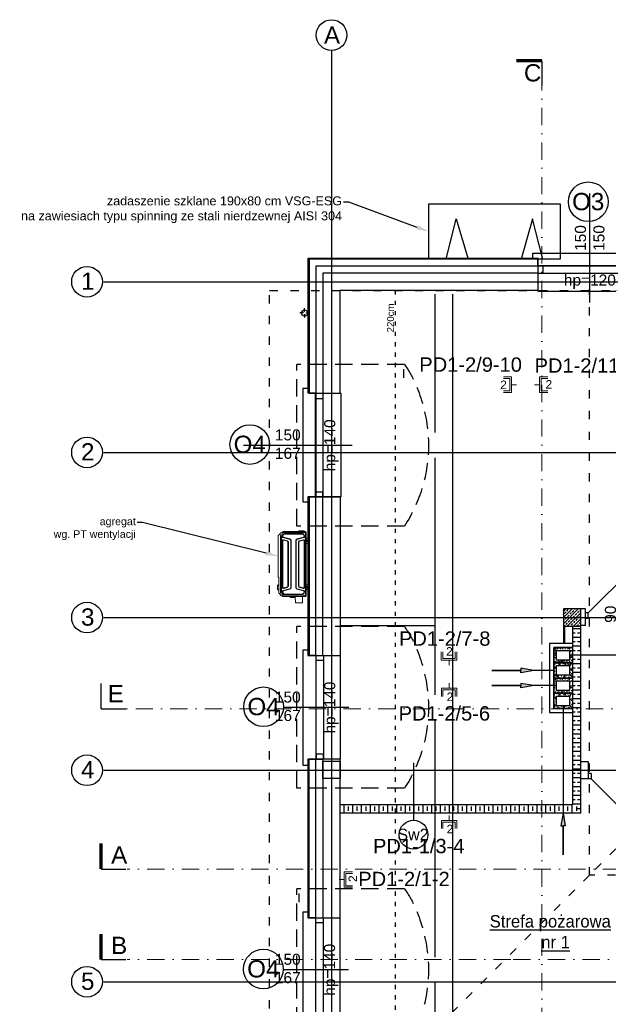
# Model space of a CAD drawing. Header units: millimetres. Extents: x -7023 to 53801, y 9849 to 33561.
# Tile 130 of 256: x 14236 to 15088, y 15809 to 17234. Entities that reach past the tile are written whole.
import ezdxf
from ezdxf.enums import TextEntityAlignment as Align

# ---------------------------------------------------------------- set-up
doc = ezdxf.new("R2010")
doc.units = ezdxf.units.MM
for name, pattern in [('ACAD_ISO03W100', [30, 12, -18]), ('DASHDOT', [1, 0.5, -0.25, 0, -0.25]), ('DASHED2', [0.375, 0.25, -0.125])]:
    doc.linetypes.add(name, pattern=pattern)
doc.layers.add('.IE_podklad', color=252, linetype='Continuous')
doc.layers.add('IE_LAN', color=5, linetype='Continuous', lineweight=9)
doc.styles.add('Arial', font='arial.ttf', dxfattribs={"height": 125})
doc.styles.add('MtX_Arial_2', font='txt')
doc.styles.add('Opisowy', font='arial.ttf')
doc.styles.get("Standard").update_dxf_attribs({"font": 'arial.ttf'})
doc.linetypes.add('ZIGZAG', pattern='A,0.00254,-5.08,[131,ltypeshp.shx,S=5.08,R=0,X=-5.08,Y=0],-10.16,[131,ltypeshp.shx,S=5.08,R=180,X=5.08,Y=0],-5.08', length=20.32254)

# ---------------------------------------------------------------- blocks, each defined once
blk = doc.blocks.new('*U62')
at = {"layer": 'IE_LAN', "lineweight": 20}
for p, q in [((-13644.9, -15940.4), (-13644.9, -15928.5)), ((-13642.6, -15938), (-13642.6, -15928.5)), ((-13624.7, -15938), (-13624.7, -15928.5)), ((-13622.5, -15940.4), (-13622.5, -15928.5)), ((-13622.5, -15940.4), (-13644.9, -15940.4)), ((-13624.7, -15938), (-13642.6, -15938)), ((-13633.7, -15947.6), (-13633.7, -15940.4))]:
    blk.add_line(p, q, dxfattribs=at)
at = {"layer": 'IE_LAN', "ltscale": 25, "insert": (-13638, -15921.5), "char_height": 12.39, "attachment_point": 1}
blk.add_mtext_dynamic_manual_height_columns('{\\C256;2}', width=0.263, gutter_width=62, heights=[-12.4], dxfattribs=at)
blk = doc.blocks.new('*U65')
at = {"layer": 'IE_LAN', "lineweight": 20}
for p, q in [((-13644.9, -15940.4), (-13644.9, -15928.5)), ((-13642.6, -15938), (-13642.6, -15928.5)), ((-13624.7, -15938), (-13624.7, -15928.5)), ((-13622.5, -15940.4), (-13622.5, -15928.5)), ((-13622.5, -15940.4), (-13644.9, -15940.4)), ((-13624.7, -15938), (-13642.6, -15938)), ((-13633.7, -15947.6), (-13633.7, -15940.4))]:
    blk.add_line(p, q, dxfattribs=at)
at = {"layer": 'IE_LAN', "ltscale": 25, "insert": (-13630.1, -15934.1), "char_height": 12.39, "attachment_point": 1, "rotation": 180}
blk.add_mtext_dynamic_manual_height_columns('{\\C256;2}', width=0.263, gutter_width=62, heights=[-12.4], dxfattribs=at)
blk = doc.blocks.new('*U66')
at = {"layer": 'IE_LAN', "lineweight": 20}
for p, q in [((-13644.9, -15940.4), (-13644.9, -15928.5)), ((-13642.6, -15938), (-13642.6, -15928.5)), ((-13624.7, -15938), (-13624.7, -15928.5)), ((-13622.5, -15940.4), (-13622.5, -15928.5)), ((-13622.5, -15940.4), (-13644.9, -15940.4)), ((-13624.7, -15938), (-13642.6, -15938)), ((-13633.7, -15947.6), (-13633.7, -15940.4))]:
    blk.add_line(p, q, dxfattribs=at)
at = {"layer": 'IE_LAN', "ltscale": 25, "insert": (-13640.4, -15931.8), "char_height": 12.39, "attachment_point": 1, "rotation": 90}
blk.add_mtext_dynamic_manual_height_columns('{\\C256;2}', width=0.263, gutter_width=62, heights=[-12.4], dxfattribs=at)
blk = doc.blocks.new('*U67')
at = {"layer": 'IE_LAN', "lineweight": 20}
for p, q in [((-13644.9, -15940.4), (-13644.9, -15928.5)), ((-13642.6, -15938), (-13642.6, -15928.5)), ((-13624.7, -15938), (-13624.7, -15928.5)), ((-13622.5, -15940.4), (-13622.5, -15928.5)), ((-13622.5, -15940.4), (-13644.9, -15940.4)), ((-13624.7, -15938), (-13642.6, -15938)), ((-13633.7, -15947.6), (-13633.7, -15940.4))]:
    blk.add_line(p, q, dxfattribs=at)
at = {"layer": 'IE_LAN', "ltscale": 25, "insert": (-13627.7, -15923.9), "char_height": 12.39, "attachment_point": 1, "rotation": 270}
blk.add_mtext_dynamic_manual_height_columns('{\\C256;2}', width=0.263, gutter_width=62, heights=[-12.4], dxfattribs=at)

msp = doc.modelspace()

# ---------------------------------------------------------------- hatches: boundary and pattern name
at = {"layer": '.IE_podklad'}
h = msp.add_hatch(dxfattribs=at)
h.set_pattern_fill('AR-SAND', color=256, scale=0.1)
h.set_pattern_definition([(37.5, (-1778.1266, 27134.9415), (-0.1600031, 4.8941324), [0, -3.8608, 0, -4.318, 0, -4.1275]), (7.5, (-1778.1266, 27134.9415), (4.4952328, 7.168251), [0, -2.0828, 0, -3.4798, 0, -1.3335]), (327.5, (-1781.2508, 27134.9415), (7.9099237, 0.01437185), [0, -1.27, 0, -4.572, 0, -5.969]), (317.5, (-1781.251, 27134.9415), (7.6355645, 2.2292932), [0, -0.635, 0, -2.9972, 0, -3.429])])
h.paths.add_polyline_path([(15035.9, 16325.2), (15008.9, 16325.2), (15008.9, 16303.2), (15035.9, 16303.2)])
h.paths.add_polyline_path([(15031.9, 16321.2), (15031.9, 16307.2), (15012.9, 16307.2), (15012.9, 16321.2)], flags=16)
h.paths.add_polyline_path([(15035.9, 16303.2), (15008.9, 16303.2), (15008.9, 16281.2), (15035.9, 16281.2)])
h.paths.add_polyline_path([(15031.9, 16299.2), (15031.9, 16285.2), (15012.9, 16285.2), (15012.9, 16299.2)], flags=16)
h = msp.add_hatch(color=256, dxfattribs=at)
h.dxf.hatch_style = 1
h.paths.add_polyline_path([(14961.3, 16292.2), (14961.3, 16288.9), (14979.9, 16292.2), (14961.3, 16295.5)])
h = msp.add_hatch(color=256, dxfattribs=at)
h.dxf.hatch_style = 1
h.paths.add_polyline_path([(14961.3, 16270.2), (14961.3, 16266.9), (14979.9, 16270.2), (14961.3, 16273.5)])
h = msp.add_hatch(dxfattribs=at)
h.set_pattern_fill('AR-SAND', color=256, scale=0.1)
h.set_pattern_definition([(37.5, (-1778.1266, 27090.9415), (-0.1600031, 4.8941324), [0, -3.8608, 0, -4.318, 0, -4.1275]), (7.5, (-1778.1266, 27090.9415), (4.4952328, 7.168251), [0, -2.0828, 0, -3.4798, 0, -1.3335]), (327.5, (-1781.2508, 27090.9415), (7.9099237, 0.01437185), [0, -1.27, 0, -4.572, 0, -5.969]), (317.5, (-1781.251, 27090.9415), (7.6355645, 2.2292932), [0, -0.635, 0, -2.9972, 0, -3.429])])
h.paths.add_polyline_path([(15035.9, 16281.2), (15008.9, 16281.2), (15008.9, 16259.2), (15035.9, 16259.2)])
h.paths.add_polyline_path([(15031.9, 16277.2), (15031.9, 16263.2), (15012.9, 16263.2), (15012.9, 16277.2)], flags=16)
h.paths.add_polyline_path([(15035.9, 16259.2), (15008.9, 16259.2), (15008.9, 16237.2), (15035.9, 16237.2)])
h.paths.add_polyline_path([(15031.9, 16255.2), (15031.9, 16241.2), (15012.9, 16241.2), (15012.9, 16255.2)], flags=16)
h = msp.add_hatch(color=256, dxfattribs=at)
h.dxf.hatch_style = 1
h.paths.add_polyline_path([(15022.4, 16067.1), (15025.6, 16067.1), (15022.4, 16085.6), (15019.1, 16067.1)])

# ---------------------------------------------------------------- linework, layer by layer
at = {"layer": '.IE_podklad', "ltscale": 25}
for p, q in [((14687.4, 17190), (14687.4, 15097.9)), ((14357.9, 16854.7), (17656.9, 16854.7)), ((14357.9, 16607.7), (17656.9, 16607.7)), ((14357.9, 16368.7), (17340.5, 16368.7)), ((14354, 16236.4), (14354, 16273.4)), ((14357.9, 16147.7), (17656.9, 16147.7)), ((14357.9, 15841.7), (17656.9, 15841.7))]:
    msp.add_line(p, q, dxfattribs=at)
at = {"layer": '.IE_podklad', "linetype": 'ByBlock', "lineweight": -2}
for p, q in [((14712.6, 16969.8), (14704.6, 16969.8)), ((14414.2, 16506.3), (14406.2, 16506.3))]:
    msp.add_line(p, q, dxfattribs=at)
at = {"layer": '.IE_podklad', "linetype": 'ByBlock'}
for p, q in [((14828.3, 16887.2), (14828.3, 16967.2)), ((14828.3, 16967.2), (15018.3, 16967.2)), ((15018.3, 16967.2), (15018.3, 16887.2)), ((14853.3, 16887.2), (14867.5, 16945.7)), ((14867.5, 16945.7), (14885.1, 16887.2)), ((14977.9, 16945.7), (14961.6, 16887.2)), ((14993.3, 16887.2), (14977.9, 16945.7)), ((15018.3, 16887.2), (14828.3, 16887.2))]:
    msp.add_line(p, q, dxfattribs=at)
at = {"layer": '.IE_podklad'}
for p, q in [((14653.4, 16883.7), (14653.4, 16888.7)), ((14653.4, 16888.7), (14985.7, 16888.7)), ((14985.7, 16887.2), (14654.9, 16887.2)), ((14654.9, 16887.2), (14654.9, 16693.2)), ((14985.7, 16888.7), (14985.7, 16887.2)), ((14653.4, 16693.2), (14653.4, 16883.7)), ((14985.7, 16867.2), (14674.9, 16867.2)), ((14674.9, 16867.2), (14674.9, 16693.2)), ((14985.7, 16867.2), (14674.9, 16867.2)), ((14985.7, 16867.2), (14985.7, 16842.2)), ((14699.9, 16693.2), (14699.9, 16842.2)), ((14985.7, 16842.2), (14699.9, 16842.2)), ((14837.4, 16636.3), (14837.4, 16836.7)), ((14862.4, 16836.7), (14862.4, 15797.7)), ((14791.5, 16728.2), (14791.5, 16715.7)), ((14654.9, 16693.2), (14653.4, 16693.2)), ((14674.9, 16693.2), (14699.9, 16693.2)), ((14837.4, 16256.9), (14837.4, 16599.9)), ((14654.9, 16543.2), (14652.9, 16543.2)), ((14652.9, 16543.2), (14652.9, 16313.7)), ((14674.9, 16543.2), (14654.9, 16543.2)), ((14654.9, 16543.2), (14654.9, 16313.7)), ((14674.9, 16313.7), (14674.9, 16543.2)), ((14674.9, 16543.2), (14699.9, 16543.2)), ((14699.9, 16543.2), (14699.9, 16313.7)), ((15058.9, 16375.5), (15152.9, 16469.5)), ((15035.9, 16381.2), (15022.9, 16381.2)), ((15022.9, 16381.2), (15022.9, 16356.2)), ((15047.9, 16381.2), (15022.9, 16381.2)), ((15022.9, 16381.2), (15022.9, 16356.2)), ((15022.9, 16377.7), (15026.4, 16381.2)), ((15022.9, 16368.7), (15035.4, 16381.2)), ((15022.9, 16359.7), (15044.3, 16381.2)), ((15022.9, 16373.2), (15023.2, 16373.5)), ((15024.3, 16374.6), (15026.6, 16376.9)), ((15027.7, 16378), (15029.9, 16380.3)), ((15028.3, 16356.2), (15047.9, 16375.7)), ((15028.8, 16370.2), (15031.1, 16372.4)), ((15032.2, 16373.5), (15034.4, 16375.8)), ((15035.5, 16376.9), (15037.8, 16379.1)), ((15054.9, 16381.2), (15035.9, 16381.2)), ((15036.7, 16369), (15038.9, 16371.3)), ((15038.9, 16380.3), (15039.9, 16381.2)), ((15040, 16372.4), (15042.3, 16374.6)), ((15043.4, 16375.8), (15045.6, 16378)), ((15046.8, 16379.1), (15047.9, 16380.2)), ((15047.9, 16356.2), (15047.9, 16381.2)), ((15054.9, 16357.2), (15054.9, 16381.2)), ((15058.9, 16375.5), (15054.9, 16375.5)), ((15054.9, 16367.5), (15054.9, 16375.5)), ((15058.9, 16367.5), (15058.9, 16375.5)), ((15022.9, 16364.2), (15024.3, 16365.7)), ((15023.8, 16356.2), (15025.4, 16357.8)), ((15025.4, 16366.8), (15027.7, 16369)), ((15026.6, 16358.9), (15028.8, 16361.2)), ((15029.9, 16362.3), (15032.2, 16364.5)), ((15033.3, 16365.7), (15035.5, 16367.9)), ((15034.4, 16357.8), (15036.7, 16360.1)), ((15037.3, 16356.2), (15047.9, 16366.8)), ((15037.8, 16361.2), (15040, 16363.4)), ((15041.2, 16364.5), (15043.4, 16366.8)), ((15042.3, 16356.7), (15044.5, 16358.9)), ((15044.5, 16367.9), (15046.8, 16370.2)), ((15045.6, 16360.1), (15047.9, 16362.3)), ((15046.3, 16356.2), (15047.9, 16357.8)), ((15047.9, 16235.7), (15047.9, 16357.2)), ((15054.9, 16357.2), (15047.9, 16357.2)), ((15058.9, 16367.5), (15054.9, 16367.5)), ((14837.4, 16356.7), (14700.4, 16356.7)), ((15022.9, 16356.2), (15036.1, 16356.2)), ((15022.9, 16356.2), (15047.9, 16356.2)), ((15022.9, 16356.2), (15022.9, 16331.2)), ((15024.4, 16356.2), (15024.4, 16331.2)), ((15032.8, 16356.2), (15033.3, 16356.7)), ((15036.1, 16356.2), (15035.9, 16097.7)), ((15036.1, 16356.2), (15036.1, 16356.2)), ((15036.1, 16353), (15048.1, 16353)), ((15036.1, 16346.6), (15039.8, 16346.6)), ((15043, 16346.6), (15048.1, 16346.6)), ((15035.9, 16331.2), (15002.9, 16331.2)), ((15002.9, 16331.2), (15002.9, 16231.2)), ((15036.1, 16340.3), (15048.1, 16340.3)), ((15036.1, 16333.9), (15039.8, 16333.9)), ((15043, 16333.9), (15048.1, 16333.9)), ((15035.9, 16325.2), (15008.9, 16325.2)), ((15008.9, 16325.2), (15008.9, 16237.2)), ((15036.1, 16327.6), (15048.1, 16327.6)), ((15036.1, 16321.2), (15039.8, 16321.2)), ((15036.1, 16314.9), (15048.1, 16314.9)), ((15043, 16321.2), (15048.1, 16321.2)), ((14652.9, 16313.7), (14654.9, 16313.7)), ((14654.9, 16313.7), (14699.9, 16313.7)), ((14654.9, 16313.7), (14674.9, 16313.7)), ((14699.9, 16313.1), (14699.9, 16163.7)), ((15036.1, 16308.5), (15039.8, 16308.5)), ((15036.1, 16302.2), (15048.1, 16302.2)), ((15043, 16308.5), (15048.1, 16308.5)), ((15036.1, 16295.8), (15039.8, 16295.8)), ((15036.1, 16289.5), (15048.1, 16289.5)), ((15043, 16295.8), (15048.1, 16295.8)), ((15036.1, 16283.1), (15039.8, 16283.1)), ((15036.1, 16276.8), (15048.1, 16276.8)), ((15043, 16283.1), (15048.1, 16283.1)), ((15036, 16270.4), (15039.8, 16270.4)), ((15036, 16264.1), (15048, 16264.1)), ((15036, 16257.7), (15039.8, 16257.7)), ((15043, 16270.4), (15048.1, 16270.4)), ((15043, 16257.7), (15048, 16257.7)), ((15036, 16251.4), (15048, 16251.4)), ((15036, 16245), (15039.8, 16245)), ((15043, 16245), (15048, 16245)), ((14712.5, 16238.4), (14617.8, 16238.4)), ((15002.9, 16231.2), (15035.9, 16231.2)), ((15008.9, 16237.2), (15035.9, 16237.2)), ((15036, 16238.7), (15048, 16238.7)), ((15036, 16232.3), (15039.8, 16232.3)), ((15043, 16232.3), (15048, 16232.3)), ((15047.9, 16147.7), (15047.9, 16235.7)), ((14837.4, 15877.5), (14837.4, 16220.5)), ((15036, 16226), (15048, 16226)), ((15036, 16219.6), (15039.8, 16219.6)), ((15043, 16219.6), (15048, 16219.6)), ((15036, 16213.3), (15048, 16213.3)), ((15036, 16206.9), (15039.8, 16206.9)), ((15036, 16200.6), (15048, 16200.6)), ((15043, 16206.9), (15048, 16206.9)), ((15036, 16194.2), (15039.8, 16194.2)), ((15036, 16187.9), (15048, 16187.9)), ((15043, 16194.2), (15048, 16194.2)), ((15035.9, 16181.5), (15039.8, 16181.5)), ((15035.9, 16175.2), (15047.9, 16175.2)), ((15043, 16181.5), (15048, 16181.5)), ((14654.9, 16163.7), (14652.9, 16163.7)), ((14652.9, 16163.7), (14652.9, 15934.2)), ((14674.9, 16163.7), (14654.6, 16163.7)), ((14654.6, 16163.7), (14654.6, 15934.2)), ((14699.9, 16163.7), (14654.9, 16163.7)), ((14806.5, 16074.8), (14806.5, 16158.3)), ((15035.9, 16168.8), (15039.8, 16168.8)), ((15035.9, 16162.5), (15047.9, 16162.5)), ((15043, 16168.8), (15047.9, 16168.8)), ((15047.9, 16160.2), (15058.9, 16160.2)), ((15058.9, 16160.2), (15058.9, 16135.2)), ((15035.9, 16156.1), (15039.8, 16156.1)), ((15035.9, 16149.8), (15047.9, 16149.8)), ((15035.9, 16143.4), (15039.8, 16143.4)), ((15043, 16156.1), (15047.9, 16156.1)), ((15043, 16143.4), (15047.9, 16143.4)), ((15047.9, 16085.7), (15047.9, 16147.7)), ((15035.9, 16137.1), (15047.9, 16137.1)), ((15035.9, 16130.7), (15039.8, 16130.7)), ((15043, 16130.7), (15047.9, 16130.7)), ((15058.9, 16135.2), (15047.9, 16135.2)), ((15062.9, 16143.2), (15058.9, 16143.2)), ((15058.9, 16143.2), (15058.9, 16135.2)), ((15062.9, 16135.2), (15058.9, 16135.2)), ((15062.9, 16143.2), (15062.9, 16135.2)), ((15062.9, 16135.2), (15156.9, 16041.2)), ((15035.9, 16124.4), (15047.9, 16124.4)), ((15035.9, 16118), (15039.8, 16118)), ((15043, 16118), (15047.9, 16118)), ((15035.9, 16111.7), (15047.9, 16111.7)), ((15035.9, 16105.3), (15039.8, 16105.3)), ((15043, 16105.3), (15047.9, 16105.3)), ((15035.9, 16097.7), (14699.9, 16097.7)), ((14705.5, 16085.7), (14705.5, 16097.7)), ((14711.9, 16088.9), (14711.9, 16095.2)), ((14718.2, 16085.7), (14718.2, 16097.7)), ((14724.6, 16088.9), (14724.6, 16095.2)), ((14730.9, 16085.7), (14730.9, 16097.7)), ((14737.3, 16088.9), (14737.3, 16095.2)), ((14743.6, 16085.7), (14743.6, 16097.7)), ((14750, 16088.9), (14750, 16095.2)), ((14756.3, 16085.7), (14756.3, 16097.7)), ((14762.7, 16088.9), (14762.7, 16095.2)), ((14769, 16085.7), (14769, 16097.7)), ((14775.4, 16088.9), (14775.4, 16095.2)), ((14781.7, 16085.7), (14781.7, 16097.7)), ((14788.1, 16088.9), (14788.1, 16095.2)), ((14794.4, 16085.7), (14794.4, 16097.7)), ((14800.8, 16088.9), (14800.8, 16095.2)), ((14807.1, 16085.7), (14807.1, 16097.7)), ((14813.5, 16088.9), (14813.5, 16095.2)), ((14819.8, 16085.7), (14819.8, 16097.7)), ((14826.2, 16088.9), (14826.2, 16095.2)), ((14832.5, 16085.7), (14832.5, 16097.7)), ((14838.9, 16088.9), (14838.9, 16095.2)), ((14845.2, 16085.7), (14845.2, 16097.7)), ((14851.6, 16088.9), (14851.6, 16095.2)), ((14857.9, 16085.7), (14857.9, 16097.7)), ((14864.3, 16088.9), (14864.3, 16095.2)), ((14870.6, 16085.7), (14870.6, 16097.7)), ((14877, 16088.9), (14877, 16095.2)), ((14883.3, 16085.7), (14883.3, 16097.7)), ((14889.7, 16088.9), (14889.7, 16095.2)), ((14896, 16085.7), (14896, 16097.7)), ((14902.4, 16088.9), (14902.4, 16095.2)), ((14908.7, 16085.7), (14908.7, 16097.7)), ((14915.1, 16088.9), (14915.1, 16095.2)), ((14921.4, 16085.7), (14921.4, 16097.7)), ((14927.8, 16088.9), (14927.8, 16095.2)), ((14934.1, 16085.7), (14934.1, 16097.7)), ((14940.5, 16088.9), (14940.5, 16095.2)), ((14946.8, 16085.7), (14946.8, 16097.7)), ((14953.2, 16088.9), (14953.2, 16095.2)), ((14959.5, 16085.7), (14959.5, 16097.7)), ((14965.9, 16088.9), (14965.9, 16095.2)), ((14972.2, 16085.7), (14972.2, 16097.7)), ((14978.6, 16088.9), (14978.6, 16095.2)), ((14984.9, 16085.7), (14984.9, 16097.7)), ((14991.3, 16088.9), (14991.3, 16095.2)), ((14997.6, 16085.8), (14997.6, 16097.8)), ((15004, 16088.9), (15004, 16095.2)), ((15010.3, 16085.8), (15010.3, 16097.8)), ((15016.7, 16088.9), (15016.7, 16095.2)), ((15023, 16085.8), (15023, 16097.8)), ((15029.4, 16088.9), (15029.4, 16095.2)), ((15035.7, 16085.8), (15035.7, 16097.8)), ((15035.9, 16099), (15047.9, 16099)), ((15042.1, 16088.9), (15042.1, 16095.2)), ((15043, 16092.6), (15047.9, 16092.6)), ((15047.9, 16085.7), (14699.9, 16085.7)), ((15047.3, 16086.3), (15047.9, 16086.3)), ((14640.4, 15956.9), (14640.4, 15969.4)), ((14652.9, 15934.2), (14654.9, 15934.2)), ((14654.6, 15934.2), (14699.6, 15934.2)), ((14654.6, 15934.2), (14674.9, 15934.2)), ((14699.6, 15933.6), (14699.6, 15784.2)), ((14712.2, 15858.9), (14617.5, 15858.9)), ((14837.4, 15772.7), (14837.4, 15841.1))]:
    msp.add_line(p, q, dxfattribs=at)
at = {"layer": '.IE_podklad', "linetype": 'ZIGZAG'}
for p, q in [((14985.7, 16877.2), (14664.9, 16877.2)), ((14664.9, 16877.2), (14664.9, 16693.2)), ((14664.9, 16313.7), (14664.9, 16543.2)), ((14664.9, 15934.2), (14664.9, 16163.7))]:
    msp.add_line(p, q, dxfattribs=at)
at = {"layer": '.IE_podklad', "linetype": 'ACAD_ISO03W100'}
for p, q in [((14597.9, 15533.2), (14597.9, 16842.2)), ((14597.9, 16842.2), (15665.9, 16842.2)), ((15060.4, 15995.7), (15060.4, 16843.7)), ((15522.9, 16458.2), (15060.4, 15995.7)), ((15060.4, 15995.7), (14597.9, 15533.2)), ((16088.4, 15995.7), (15060.4, 15995.7))]:
    msp.add_line(p, q, dxfattribs=at)
at = {"layer": '.IE_podklad', "linetype": 'ACAD_ISO03W100', "ltscale": 0.5}
msp.add_line((14779.7, 16842.2), (14779.7, 15715.2), dxfattribs=at)
at = {"layer": '.IE_podklad', "linetype": 'Continuous'}
for p, q in [((14648.5, 16811.2), (14648.5, 16816.2)), ((14646.8, 16809.5), (14641.8, 16809.5)), ((14648.5, 16807.8), (14648.5, 16802.8)), ((14650.2, 16809.5), (14655.2, 16809.5))]:
    msp.add_line(p, q, dxfattribs=at)
at = {"layer": '.IE_podklad', "linetype": 'DASHED2', "ltscale": 100}
for p, q in [((14637.2, 16501.2), (14637.2, 16735)), ((14792.9, 16735), (14637.2, 16735)), ((14792.9, 16501.2), (14637.2, 16501.2)), ((14637.2, 16121.8), (14637.2, 16355.6)), ((14792.9, 16355.6), (14637.2, 16355.6)), ((14792.9, 16121.8), (14637.2, 16121.8)), ((14637.2, 15742.3), (14637.2, 15976.2)), ((14792.9, 15976.2), (14637.2, 15976.2))]:
    msp.add_line(p, q, dxfattribs=at)
at = {"layer": '.IE_podklad', "linetype": 'Continuous', "lineweight": 0}
for p, q in [((14610.2, 16427.3), (14610.2, 16487.8)), ((14611.2, 16488), (14610.3, 16487.9)), ((14611.2, 16488.4), (14611.2, 16488)), ((14613.8, 16486), (14613.8, 16486.2)), ((14613.8, 16484.6), (14613.8, 16486)), ((14615.5, 16492.3), (14617.1, 16493)), ((14616.7, 16491.7), (14617.3, 16491.9)), ((14617.6, 16493.1), (14649, 16493.1)), ((14621.5, 16490.2), (14618.8, 16490.2)), ((14618.8, 16489.5), (14621.5, 16489.5)), ((14645.9, 16490.2), (14621.5, 16490.2)), ((14621.5, 16489.5), (14632.3, 16489.5)), ((14632.3, 16489.5), (14643.2, 16489.5)), ((14640.1, 16493.1), (14640.1, 16494.4)), ((14643.2, 16489.5), (14645.9, 16489.5)), ((14647.1, 16488.2), (14647.7, 16486.3)), ((14648.3, 16486.4), (14647.6, 16488.9)), ((14649.8, 16492.8), (14650.6, 16492)), ((14650.9, 16491.3), (14650.9, 16400.5)), ((14613.8, 16406), (14613.8, 16484.6)), ((14616.5, 16412), (14616.5, 16480.2)), ((14617.1, 16480.2), (14617.1, 16412)), ((14626.9, 16481.9), (14617.5, 16484.5)), ((14617.7, 16485), (14627.1, 16482.5)), ((14623.7, 16479.2), (14617.7, 16480.7)), ((14617.9, 16481.3), (14623.8, 16479.8)), ((14624.4, 16414), (14624.4, 16478.3)), ((14625, 16478.3), (14625, 16414)), ((14628.4, 16480), (14628.4, 16446.1)), ((14629, 16480), (14629, 16446.1)), ((14635.7, 16480), (14635.7, 16446.2)), ((14636.3, 16480), (14636.3, 16412.2)), ((14637.6, 16482.5), (14647, 16485)), ((14647.1, 16484.5), (14637.8, 16481.9)), ((14639.7, 16414), (14639.7, 16478.3)), ((14640.3, 16478.3), (14640.3, 16414)), ((14640.9, 16479.8), (14646.8, 16481.3)), ((14647, 16480.7), (14641, 16479.2)), ((14647.6, 16412), (14647.6, 16480.2)), ((14648.2, 16480.2), (14648.2, 16412)), ((14653.9, 16483.4), (14650.9, 16483.4)), ((14650.9, 16476.1), (14653.9, 16476.1)), ((14651.6, 16480.4), (14651.7, 16479.2)), ((14652.8, 16479.2), (14652.8, 16480.4)), ((14654.9, 16477.1), (14654.9, 16482.4)), ((14628.4, 16446.1), (14628.4, 16412.2)), ((14629, 16446.1), (14629, 16412.2)), ((14635.7, 16446.2), (14635.7, 16412.2)), ((14609.4, 16409.8), (14609.4, 16415.1)), ((14610.3, 16427.2), (14611.2, 16427.1)), ((14611.2, 16416.1), (14610.4, 16416.1)), ((14611.2, 16427.1), (14611.1, 16403.9)), ((14653.9, 16416.1), (14650.9, 16416.1)), ((14654.9, 16409.8), (14654.9, 16415.1)), ((14610.4, 16408.8), (14611.2, 16408.8)), ((14613, 16402.7), (14613.8, 16406)), ((14613.5, 16400.9), (14613.5, 16400.9)), ((14617.2, 16399.1), (14615.5, 16399.9)), ((14616.4, 16405.8), (14616.8, 16404.4)), ((14616.7, 16400.6), (14617.3, 16400.3)), ((14617.4, 16404.6), (14617, 16405.9)), ((14617.5, 16407.7), (14626.9, 16410.3)), ((14617.7, 16411.5), (14623.7, 16413)), ((14627.1, 16409.7), (14617.7, 16407.2)), ((14623.8, 16412.4), (14617.9, 16410.9)), ((14618.8, 16402.7), (14632.3, 16402.7)), ((14643.2, 16402), (14618.8, 16401.9)), ((14632.3, 16402.7), (14643.2, 16402.7)), ((14647, 16407.2), (14637.6, 16409.7)), ((14637.8, 16410.3), (14647.1, 16407.7)), ((14646.8, 16410.9), (14640.9, 16412.4)), ((14641, 16413), (14647, 16411.5)), ((14643.2, 16402.7), (14645.9, 16402.7)), ((14645.9, 16402), (14643.2, 16402)), ((14647.2, 16404.3), (14646.9, 16403.4)), ((14647.2, 16404.3), (14647.7, 16405.9)), ((14650.7, 16400.2), (14649.9, 16399.4)), ((14650.9, 16408.8), (14653.9, 16408.8)), ((14651.6, 16413.1), (14651.7, 16411.9)), ((14652.8, 16411.9), (14652.8, 16413.1)), ((14649.1, 16399.1), (14617.2, 16399.1)), ((14627, 16399.1), (14627.7, 16397.8)), ((14628.7, 16397.6), (14628, 16397.6)), ((14632.7, 16397.6), (14628.7, 16397.6)), ((14633.4, 16397.6), (14632.7, 16397.6)), ((14633.7, 16397.8), (14634.5, 16399.1)), ((14634.9, 16399.1), (14635.4, 16389.9)), ((14644.3, 16389.9), (14635.4, 16389.9)), ((14644.9, 16389.9), (14644.3, 16389.9))]:
    msp.add_line(p, q, dxfattribs=at)
at = {"layer": '.IE_podklad', "lineweight": 0}
for p, q in [((14617.2, 16489), (14616.4, 16486.4)), ((14617.8, 16488.8), (14617, 16486.3)), ((14648.9, 16491.9), (14617.3, 16491.9)), ((14640.1, 16494.4), (14647.7, 16494.4)), ((14647.7, 16494.4), (14647.7, 16493.1)), ((14616.8, 16404.4), (14617.1, 16403.2)), ((14648.9, 16400.3), (14617.3, 16400.3)), ((14617.4, 16404.6), (14617.8, 16403.4)), ((14645.3, 16390.3), (14645.3, 16399.1))]:
    msp.add_line(p, q, dxfattribs=at)
at = {"layer": '.IE_podklad', "lineweight": 30}
for p, q in [((15012.9, 16321.2), (15031.9, 16321.2)), ((15012.9, 16307.2), (15012.9, 16321.2)), ((15031.9, 16321.2), (15031.9, 16307.2)), ((14674.9, 16313.7), (14699.9, 16313.7)), ((15031.9, 16307.2), (15012.9, 16307.2)), ((15193.9, 16314.2), (15031.9, 16314.2)), ((15008.9, 16292.2), (14979.9, 16292.2)), ((15012.9, 16299.2), (15031.9, 16299.2)), ((15012.9, 16285.2), (15012.9, 16299.2)), ((15031.9, 16299.2), (15031.9, 16285.2)), ((15031.9, 16285.2), (15012.9, 16285.2)), ((15012.9, 16277.2), (15031.9, 16277.2)), ((15012.9, 16263.2), (15012.9, 16277.2)), ((15031.9, 16277.2), (15031.9, 16263.2)), ((15008.9, 16270.2), (14979.9, 16270.2)), ((15031.9, 16263.2), (15012.9, 16263.2)), ((15012.9, 16255.2), (15031.9, 16255.2)), ((15012.9, 16241.2), (15012.9, 16255.2)), ((15031.9, 16255.2), (15031.9, 16241.2)), ((15031.9, 16241.2), (15012.9, 16241.2)), ((15022.4, 16241.2), (15022.4, 16085.6)), ((14699.9, 16163.7), (14674.9, 16163.7)), ((14674.9, 16163.7), (14674.9, 15934.2)), ((14699.9, 15934.2), (14699.9, 16163.7)), ((14674.9, 15934.2), (14699.9, 15934.2))]:
    msp.add_line(p, q, dxfattribs=at)
at = {"layer": '.IE_podklad', "linetype": 'DASHDOT', "lineweight": 13, "ltscale": 50}
msp.add_line((14354, 16236.4), (16912.3, 16236.4), dxfattribs=at)
at = {"layer": '.IE_podklad', "lineweight": 30, "ltscale": 25}
msp.add_line((14354, 16236.4), (14389.9, 16236.4), dxfattribs=at)
at = {"layer": '.IE_podklad', "ltscale": 25, "const_width": 5}
for points in [[(14954.8, 17174.5), (14991.8, 17174.5)], [(14354, 16004.7), (14354, 16041.8)], [(14354, 15873.8), (14354, 15910.9)]]:
    msp.add_lwpolyline(points, dxfattribs=at)
at = {"layer": '.IE_podklad', "lineweight": 30, "ltscale": 25}
for points in [[(14991.8, 17174.5), (14991.8, 17138.5)], [(14354, 16004.7), (14389.9, 16004.7)], [(14354, 15873.8), (14389.9, 15873.8)]]:
    msp.add_lwpolyline(points, dxfattribs=at)
at = {"layer": '.IE_podklad', "linetype": 'DASHDOT', "lineweight": 13, "ltscale": 50}
for points in [[(14991.8, 17156.5), (14991.8, 15271)], [(14946.8, 16004.7), (14946.8, 16004.7), (14391.9, 16004.7)], [(17409.6, 16004.7), (14946.8, 16004.7)], [(14946.8, 15873.8), (14946.8, 15873.8), (14391.9, 15873.8)], [(16177.6, 15873.8), (14946.8, 15873.8)]]:
    msp.add_lwpolyline(points, dxfattribs=at)
at = {"layer": '.IE_podklad', "linetype": 'ByBlock', "lineweight": -2}
for points in [[(14811.4, 16933.4), (14712.6, 16969.8)], [(14592.7, 16461.9), (14414.2, 16506.3)]]:
    msp.add_lwpolyline(points, dxfattribs=at)
at = {"layer": '.IE_podklad'}
for points in [[(15061, 16824.8), (15061, 16982.2)], [(14985.7, 16887.2), (14985.7, 16841), (15135.7, 16841), (15135.7, 16883)], [(14654.9, 16693.2), (14701.1, 16693.2), (14701.1, 16543.2), (14659, 16543.2)], [(14717.3, 16617.9), (14559.9, 16617.9)], [(14979.9, 16292.2), (14961.3, 16295.5), (14961.3, 16292.2), (14919.4, 16292.2)], [(14919.4, 16292.2), (14961.3, 16292.2)], [(14979.9, 16292.2), (14961.3, 16288.9), (14961.3, 16292.2), (14919.4, 16292.2)], [(14919.4, 16292.2), (14961.3, 16292.2)], [(14979.9, 16270.2), (14961.3, 16273.5), (14961.3, 16270.2), (14919.4, 16270.2)], [(14919.4, 16270.2), (14961.3, 16270.2)], [(14979.9, 16270.2), (14961.3, 16266.9), (14961.3, 16270.2), (14919.4, 16270.2)], [(14919.4, 16270.2), (14961.3, 16270.2)], [(15022.4, 16085.6), (15019.1, 16067.1), (15022.4, 16067.1), (15022.4, 16025.2)], [(15022.4, 16085.6), (15025.6, 16067.1), (15022.4, 16067.1), (15022.4, 16025.2)], [(15022.4, 16025.2), (15022.4, 16067.1)], [(15022.4, 16025.2), (15022.4, 16067.1)]]:
    msp.add_lwpolyline(points, dxfattribs=at)
for points in [[(14985.7, 16887.2), (14978.7, 16887.2), (14978.7, 16896), (15142.7, 16896), (15142.7, 16887.2), (15135.7, 16887.2), (15135.7, 16877), (14985.7, 16877)], [(14985.7, 16867.2), (15135.7, 16867.2), (15135.7, 16877.8), (14985.7, 16877.8)], [(14985.7, 16867.2), (14993.5, 16867.2), (14993.5, 16877.8), (14985.7, 16877.8)], [(14654.9, 16693.2), (14654.9, 16700.2), (14646, 16700.2), (14646, 16536.2), (14654.9, 16536.2), (14654.9, 16543.2), (14665, 16543.2), (14665, 16693.2)], [(14674.9, 16693.2), (14674.9, 16543.2), (14664.2, 16543.2), (14664.2, 16693.2)], [(14674.9, 16693.2), (14674.9, 16685.4), (14664.2, 16685.4), (14664.2, 16693.2)], [(14674.9, 16543.2), (14674.9, 16550.4), (14664.2, 16550.4), (14664.2, 16543.2)], [(14654.9, 16313.7), (14654.9, 16321.7), (14646, 16321.7), (14646, 16155.1), (14654.9, 16155.1), (14654.9, 16163.7), (14665, 16163.7), (14665, 16313.7)], [(14675.6, 16313.7), (14675.6, 16163.7), (14665, 16163.7), (14665, 16313.7)], [(14675.6, 16313.7), (14675.6, 16306.5), (14665, 16306.5), (14665, 16313.7)], [(14675.6, 16163.7), (14675.6, 16170.9), (14665, 16170.9), (14665, 16163.7)], [(14674.9, 16160.7), (14699.9, 16160.7), (14699.9, 16135.7), (14674.9, 16135.7)], [(14654.6, 15934.2), (14654.6, 15942.2), (14645.7, 15942.2), (14645.7, 15775.6), (14654.6, 15775.6), (14654.6, 15784.2), (14664.8, 15784.2), (14664.8, 15934.2)], [(14675.4, 15934.2), (14675.4, 15784.2), (14664.8, 15784.2), (14664.8, 15934.2)], [(14675.4, 15934.2), (14675.4, 15927), (14664.8, 15927), (14664.8, 15934.2)]]:
    msp.add_lwpolyline(points, close=True, dxfattribs=at)
at = {"layer": '.IE_podklad', "ltscale": 0.3}
for points in [[(15008.9, 16303.2), (15008.9, 16325.2), (15035.9, 16325.2), (15035.9, 16303.2)], [(15012.9, 16307.2), (15012.9, 16321.2), (15031.9, 16321.2), (15031.9, 16307.2)], [(15008.9, 16281.2), (15008.9, 16303.2), (15035.9, 16303.2), (15035.9, 16281.2)], [(15012.9, 16285.2), (15012.9, 16299.2), (15031.9, 16299.2), (15031.9, 16285.2)], [(15008.9, 16259.2), (15008.9, 16281.2), (15035.9, 16281.2), (15035.9, 16259.2)], [(15012.9, 16263.2), (15012.9, 16277.2), (15031.9, 16277.2), (15031.9, 16263.2)], [(15008.9, 16237.2), (15008.9, 16259.2), (15035.9, 16259.2), (15035.9, 16237.2)], [(15012.9, 16241.2), (15012.9, 16255.2), (15031.9, 16255.2), (15031.9, 16241.2)]]:
    msp.add_lwpolyline(points, close=True, dxfattribs=at)
at = {"layer": '.IE_podklad', "linetype": 'Continuous'}
for centre, radius in [((14687.4, 17211.6), 22.2), ((14333.7, 16854.7), 22.2), ((14648.5, 16809.5), 4.5), ((14333.7, 16607.7), 22.2), ((14333.7, 16368.7), 22.2), ((14333.7, 16147.7), 22.2), ((14333.7, 15841.7), 22.2)]:
    msp.add_circle(centre, radius, dxfattribs=at)
at = {"layer": '.IE_podklad'}
for centre, radius in [((15058.8, 16970.4), 28.7), ((14569.2, 16619.1), 28.7), ((14589.1, 16239.6), 28.7), ((14806.1, 16054.5), 20.8), ((14588.8, 15860.1), 28.7)]:
    msp.add_circle(centre, radius, dxfattribs=at)
at = {"layer": '.IE_podklad', "linetype": 'Continuous', "lineweight": 0}
for centre, radius, start, end in [((14610.3, 16487.7), 0.204, 95, 152.5659), ((14618, 16486), 0.98, 163.4705, 255), ((14617.6, 16492.1), 1.08, 90, 114.6228), ((14646.7, 16486), 0.98, 285, 16.5295), ((14617.6, 16480.2), 0.48, 75.9833, 180), ((14623.5, 16478.3), 0.98, 0, 75.9834), ((14626.4, 16480), 2.6, 360, 75), ((14638.3, 16480), 2.6, 105, 180), ((14641.2, 16478.3), 0.98, 104.0166, 180), ((14647.1, 16480.2), 0.48, 0, 104.0167), ((14652.2, 16480.4), 0.6, 359.6384, 180.3616), ((14652.2, 16479.2), 0.592, 180.3616, 359.6384), ((14653.9, 16482.4), 1, 0, 90), ((14653.9, 16477.1), 1, 270, 0), ((14610.3, 16427.4), 0.169, 191.7049, 269.2242), ((14653.9, 16415.1), 1, 0, 90), ((14618, 16406.2), 0.98, 105, 196.5295), ((14617.6, 16412), 0.48, 180, 284.0167), ((14623.5, 16414), 0.98, 284.0166, 0), ((14626.4, 16412.2), 2.6, 285, 360), ((14638.3, 16412.2), 2.6, 180, 255), ((14641.2, 16414), 0.98, 180, 255.9834), ((14647.1, 16412), 0.48, 255.9833, 0), ((14646.7, 16406.2), 0.98, 343.4705, 75), ((14652.2, 16413.1), 0.6, 359.6384, 180.3616), ((14652.2, 16411.9), 0.592, 180.3616, 359.6384), ((14653.9, 16409.8), 1, 270, 0), ((14628, 16398), 0.38, 210, 270), ((14633.4, 16398), 0.38, 270, 330), ((14644.9, 16390.4), 0.5, 270, 345.5225)]:
    msp.add_arc(centre, radius, start, end, dxfattribs=at)
at = {"layer": '.IE_podklad', "linetype": 'Continuous', "lineweight": 0, "extrusion": (0, 0, -1)}
for centre, radius, start, end in [((-14618, 16486), 1.58, 285, 16.5294), ((-14646.7, 16486), 1.58, 163.4706, 255), ((-14649, 16492.1), 1.08, 90, 135), ((-14649.8, 16491.3), 1.08, 135, 180), ((-14617.6, 16480.2), 1.08, 0, 104.0166), ((-14623.5, 16478.3), 1.58, 104.0166, 180), ((-14626.4, 16480), 2, 105, 180), ((-14638.3, 16480), 2, 0, 75), ((-14641.2, 16478.3), 1.58, 0, 75.9834), ((-14647.1, 16480.2), 1.08, 75.9834, 180), ((-14610.4, 16415.1), 1, 0, 90), ((-14610.4, 16409.8), 1, 270, 0), ((-14618, 16406.2), 1.58, 343.4706, 75), ((-14617.6, 16412), 1.08, 255.9834, 0), ((-14623.5, 16414), 1.58, 180, 255.9834), ((-14626.4, 16412.2), 2, 180, 255), ((-14638.3, 16412.2), 2, 285, 0), ((-14641.2, 16414), 1.58, 284.0166, 0), ((-14647.1, 16412), 1.08, 180, 284.0166), ((-14646.7, 16406.2), 1.58, 105, 196.5294), ((-14649.9, 16401), 1.08, 206.2569, 225), ((-14649.1, 16400.2), 1.08, 225, 270)]:
    msp.add_arc(centre, radius, start, end, dxfattribs=at)
at = {"layer": '.IE_podklad', "linetype": 'Continuous', "lineweight": 0}
for centre, major_axis, ratio, start_param, end_param in [((14612.9, 16489.6), (0.0738, 0.0946), 0.998984, 4.340516, 5.108379), ((14618.8, 16488.5), (0, -1.64), 0.995519, 3.141593, 4.441128), ((14618.8, 16488.5), (0, -1.05), 0.995519, 3.141593, 4.417344), ((14645.9, 16488.4), (0, -1.76), 0.995519, 1.850018, 3.141593), ((14645.9, 16487.8), (0, -1.76), 0.701022, 1.850018, 3.141593), ((14612.9, 16402.6), (0.0971, 0.0705), 0.993265, 5.919446, 6.693002), ((14613.6, 16401), (0.125, 0.034), 0.000424, 3.097492, 3.186821), ((14618.8, 16403.7), (0, -1.76), 0.995519, 4.991611, 6.283185), ((14618.8, 16403.7), (0, -1.05), 0.995519, 5.007433, 6.283185), ((14645.9, 16403.7), (0, -1.05), 0.995519, 6.283185, 7.558937), ((14645.9, 16403.7), (0, -1.64), 0.995519, -0.000001, 1.299534), ((14647.6, 16404.5), (0.66, 2.17), 0.156049, 4.132135, 5.372092)]:
    msp.add_ellipse(centre, major_axis=major_axis, ratio=ratio, start_param=start_param, end_param=end_param, dxfattribs=at)
at = {"layer": '.IE_podklad', "linetype": 'DASHED2', "ltscale": 100, "start_tangent": (0.583316, -0.812245), "end_tangent": (-0.555737, -0.831358)}
for points in [[(14792.9, 16735), (14818.8, 16679.1), (14827.7, 16618.1), (14818.8, 16557.1), (14792.9, 16501.2)], [(14792.9, 16355.6), (14818.8, 16299.7), (14827.7, 16238.7), (14818.8, 16177.7), (14792.9, 16121.8)], [(14792.9, 15976.2), (14818.8, 15920.2), (14827.7, 15859.3), (14818.8, 15798.3), (14792.9, 15742.3)]]:
    msp.add_spline(points, degree=3, dxfattribs=at)
at = {"layer": '.IE_podklad', "linetype": 'Continuous', "lineweight": 0}
for points, knots in [([(14611.3, 16488.5), (14611.3, 16488.5), (14611.3, 16488.5), (14611.2, 16488.4), (14611.2, 16488.4), (14611.2, 16488.4), (14611.2, 16488.4), (14611.2, 16488.4)], [0, 0, 0, 0, 0.43774, 0.43774, 0.874832, 0.874832, 1, 1, 1, 1]), ([(14613.7, 16486.6), (14613.6, 16487.1), (14613.5, 16487.7), (14613.2, 16488.7), (14613.1, 16489.1), (14613, 16489.5)], [0, 0, 0, 0, 0.562723, 0.562723, 1, 1, 1, 1]), ([(14613.6, 16491.4), (14613.6, 16491.4), (14613.6, 16491.4), (14613.6, 16491.4), (14613.6, 16491.4), (14613.6, 16491.4), (14613.6, 16491.4), (14613.5, 16491.3), (14613.5, 16491.3), (14613.5, 16491.3)], [0, 0, 0, 0, 0.021455, 0.021455, 0.228091, 0.228091, 0.613949, 0.613949, 1, 1, 1, 1]), ([(14614.8, 16486.1), (14615.4, 16488.5), (14615.5, 16489), (14615.8, 16490), (14616, 16490.5), (14616.1, 16491)], [0, 0, 0, 0, 0.489998, 0.489998, 1, 1, 1, 1]), ([(14611.2, 16403.8), (14611.2, 16403.8), (14611.2, 16403.8), (14611.2, 16403.8), (14611.2, 16403.8), (14611.2, 16403.9), (14611.2, 16403.9), (14611.1, 16403.9)], [0, 0, 0, 0, 0.436961, 0.436961, 0.873268, 0.873268, 1, 1, 1, 1]), ([(14613.5, 16400.9), (14613.5, 16400.9), (14613.5, 16400.9), (14613.5, 16400.8), (14613.5, 16400.8), (14613.5, 16400.8), (14613.6, 16400.8), (14613.6, 16400.8), (14613.6, 16400.8), (14613.6, 16400.8)], [0, 0, 0, 0, 0.386059, 0.386059, 0.771926, 0.771926, 0.978513, 0.978513, 1, 1, 1, 1]), ([(14614.8, 16406.1), (14615.4, 16403.7), (14615.5, 16403.2), (14615.8, 16402.2), (14616, 16401.7), (14616.1, 16401.2)], [0, 0, 0, 0, 0.489998, 0.489998, 1, 1, 1, 1])]:
    msp.add_open_spline(points, degree=3, knots=knots, dxfattribs=at)
for points, degree in [([(14613, 16489.5), (14611.3, 16488.5)], 1), ([(14613.5, 16491.3), (14613, 16489.6)], 1), ([(14613.6, 16491.4), (14614.2, 16491.7), (14614.9, 16492), (14615.5, 16492.3)], 3), ([(14613.7, 16486.6), (14613.7, 16486.5), (14613.8, 16486.3), (14613.8, 16486.2)], 3), ([(14614.8, 16446.1), (14614.8, 16459.4), (14614.8, 16472.7), (14614.8, 16486.1)], 3), ([(14616.1, 16491), (14616.2, 16491.3), (14616.5, 16491.5), (14616.7, 16491.7)], 3), ([(14649.6, 16491.2), (14649.4, 16491.4), (14649.2, 16491.6), (14648.9, 16491.9)], 3), ([(14649.7, 16446.2), (14649.6, 16491.2)], 1), ([(14614.8, 16446.1), (14614.8, 16432.7), (14614.8, 16419.4), (14614.8, 16406.1)], 3), ([(14649.7, 16446.2), (14649.7, 16432.2), (14649.7, 16418.3), (14649.7, 16404.4)], 3), ([(14611.2, 16403.8), (14612.1, 16403.3), (14612.9, 16402.7)], 2), ([(14613, 16402.7), (14613.2, 16401.8), (14613.5, 16400.9)], 2), ([(14615.5, 16399.9), (14614.8, 16400.2), (14614.2, 16400.5), (14613.6, 16400.8)], 3), ([(14616.1, 16401.2), (14616.2, 16400.9), (14616.5, 16400.7), (14616.7, 16400.6)], 3), ([(14649.6, 16401), (14649.4, 16400.8), (14649.2, 16400.6), (14649, 16400.3)], 3), ([(14649.7, 16404.4), (14649.7, 16403.2), (14649.7, 16402.1), (14649.7, 16401.1)], 3)]:
    msp.add_open_spline(points, degree=degree, dxfattribs=at)
at = {"layer": '.IE_podklad'}
for points in [[(14812.5, 16936.2), (14828.3, 16927.2), (14810.4, 16930.6)], [(14593.4, 16464.8), (14610.2, 16457.6), (14592, 16459)]]:
    msp.add_solid(points, dxfattribs=at)

# ---------------------------------------------------------------- block references
at = {"layer": 'IE_LAN', "ltscale": 25}
for name, p, rotation in [('*U67', (-992.5, 30339.4), 89.99999999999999), ('*U66', (30928.8, 3072), 270), ('*U65', (1223.8, 326.1), 180), ('*U65', (1223.8, 134.8), 180), ('*U65', (30646.1, 2355.9), 270)]:
    msp.add_blockref(name, p, dxfattribs=dict(at, rotation=rotation))
msp.add_blockref('*U62', (28491.1, 32247.4), dxfattribs=at)

# ---------------------------------------------------------------- texts
at = {"layer": '.IE_podklad', "linetype": 'Continuous', "style": 'Opisowy'}
for s, height, p in [('O3', 25, (15035.4, 16958.2)), ('hp=120', 16, (15023.5, 16849.2)), ('O4', 25, (14545.8, 16606.9)), ('150', 16, (14605.5, 16625.1)), ('167', 16, (14605.5, 16598.4)), ('150', 16, (14605.5, 16245.7)), ('O4', 25, (14565.7, 16227.4)), ('167', 16, (14605.5, 16219)), ('Sw2', 16.64, (14782.7, 16046.5)), ('O4', 25, (14565.4, 15847.9)), ('150', 16, (14605.5, 15866.3)), ('167', 16, (14605.5, 15839.6))]:
    msp.add_text(s, height=height, dxfattribs=at).set_placement(p)
at = {"layer": '.IE_podklad', "linetype": 'Continuous'}
for s, height, rotation, style, p in [('150', 16, 90, 'Opisowy', (15055.5, 16899.3)), ('150', 16, 90, 'Opisowy', (15082.2, 16899.3)), ('hp=140', 16, 90, 'Opisowy', (14692.8, 16580.4)), ('90', 16, 90, 'Opisowy', (15098.8, 16361.1)), ('hp=140', 16, 90, 'Opisowy', (14692.8, 16200.9)), ('%%UStrefa pożarowa', 18, 360, 'MtX_Arial_2', (14916.2, 15920.2)), ('%%Unr 1', 18, 360, 'MtX_Arial_2', (14990.8, 15890.1)), ('hp=140', 16, 90, 'Opisowy', (14692.5, 15821.4))]:
    msp.add_text(s, height=height, rotation=rotation, dxfattribs=dict(at, style=style)).set_placement(p)
at = {"layer": '.IE_podklad', "linetype": 'Continuous', "lineweight": 9, "ltscale": 50, "style": 'Opisowy'}
msp.add_text('220cm', height=10, rotation=90, dxfattribs=at).set_placement((14777.7, 16781.4))
at = {"layer": '.IE_podklad', "linetype": 'Continuous', "ltscale": 25, "style": 'Arial'}
msp.add_text('E', height=25, dxfattribs=at).set_placement((14363.7, 16246.1))
at = {"layer": '.IE_podklad', "char_height": 25, "attachment_point": 1}
for s, insert, width in [('{\\fArial|b0|i0|c238|p34;A}', (14676.5, 17224.1), 492.116), ('1', (14325, 16868), 30.102), ('2', (14325, 16621), 30.102), ('3', (14325, 16382), 30.102), ('4', (14325, 16161), 30.102), ('5', (14325, 15855), 30.102)]:
    msp.add_mtext(s, dxfattribs=dict(at, insert=insert, width=width))
at = {"layer": '.IE_podklad', "ltscale": 25, "char_height": 25, "attachment_point": 1, "style": 'Arial'}
for s, heights, insert in [('C', [-25.9], (14965.7, 17169.5)), ('A', [-25], (14368.6, 16037.7)), ('B', [-25], (14368.6, 15906.8))]:
    msp.add_mtext_dynamic_manual_height_columns(s, width=190.33, gutter_width=1, heights=heights, dxfattribs=dict(at, insert=insert))
at = {"layer": '.IE_podklad', "attachment_point": 3}
for s, insert, char_height in [('\\pxqr;zadaszenie szklane 190x80 cm VSG-ESG\\Pna zawiesiach typu spinning ze stali nierdzewnej AISI 304', (14702.6, 16978.2), 13), ('\\pxqr;agregat\\Pwg. PT wentylacji', (14404.2, 16513.4), 11)]:
    msp.add_mtext(s, dxfattribs=dict(at, insert=insert, char_height=char_height))
at = {"layer": 'IE_LAN', "color": 5, "linetype": 'Continuous'}
for s, height, p in [('PD1-2/9-10', 20.78, (14814.4, 16745.2)), ('PD1-2/11-12', 20.777, (14981.2, 16743.8)), ('PD1-2/7-8', 20.78, (14785, 16348.7)), ('PD1-2/5-6', 20.78, (14784.5, 16240.4)), ('PD1-1/3-4', 20.78, (14747.4, 16048.5)), ('PD1-2/1-2', 20.78, (14726.1, 16000.8))]:
    msp.add_text(s, height=height, dxfattribs=at).set_placement(p, align=Align.TOP_LEFT)

doc.saveas('drawing.dxf')
